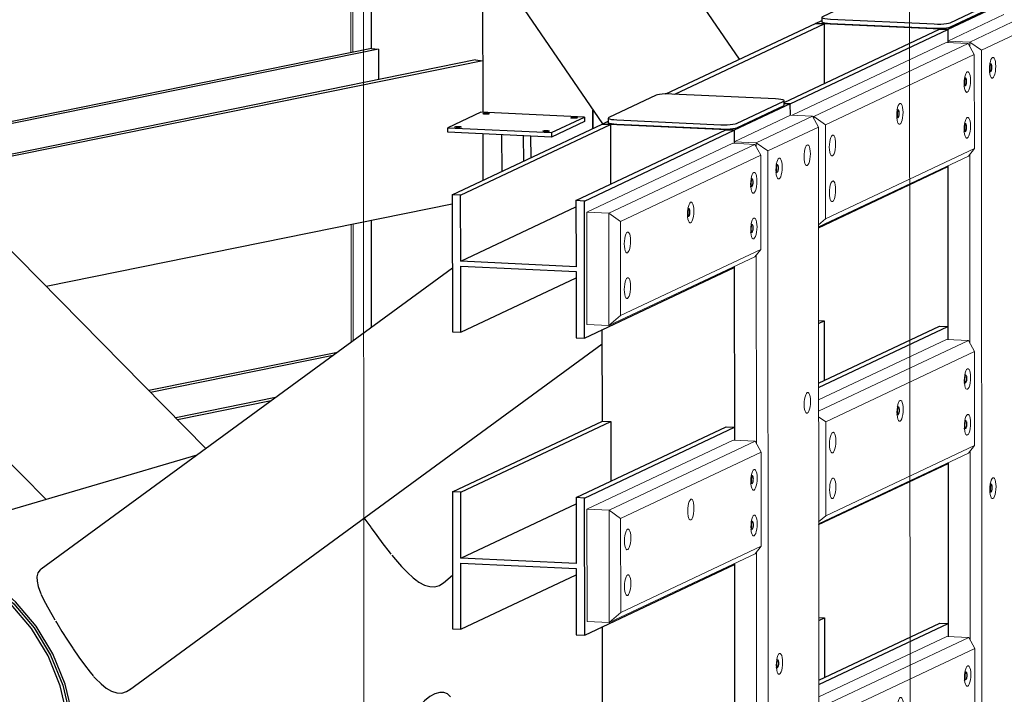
# Model space of a CAD drawing. Header units: millimetres. Extents: x -236694 to -141708, y -41476 to 103952.
# Tile 71 of 103: x -173086 to -170955, y 24842 to 26302. Entities that reach past the tile are written whole.
import ezdxf

# ---------------------------------------------------------------- set-up
doc = ezdxf.new("R2010")
doc.units = ezdxf.units.MM
for name, color, linetype, lineweight in [('N-CO-BC-BETONVORM-G', 50, 'Continuous', 25), ('N-CO-KC-KUNSTSTOFVORM-G', 7, 'Continuous', 13), ('N-CO-SC-STAALVORM-G', 10, 'Continuous', 25), ('X-XX-AL-VERWIJZING_DOORSNEDE-G-5', 8, 'Continuous', 18)]:
    doc.layers.add(name, color=color, linetype=linetype, lineweight=lineweight)

# ---------------------------------------------------------------- blocks, each defined once
blk = doc.blocks.new('NLI_Balk_Buis - ø813_20-3690250-3D dubbel geleidewerk Copy 1')
at = {"layer": 'N-CO-SC-STAALVORM-G'}
for p, q in [((193641.4, 25359.6), (192902.5, 25142.6)), ((194315.9, 24710.3), (194403.4, 24736)), ((193854.6, 24574.9), (193969.3, 24608.6)), ((193131.6, 24362.5), (193308, 24414.4))]:
    blk.add_line(p, q, dxfattribs=at)
for points in [[(193378.7, 24725, 0), (193373.2, 24795.2, 0), (193356.8, 24864.1, 0), (193330.1, 24929.6, 0), (193293.9, 24989.8, 0), (193249.3, 25042.7, 0), (193197.6, 25086.8, 0), (193140.4, 25120.8, 0), (193079.5, 25143.6, 0), (193016.7, 25154.5, 0), (192953.9, 25153.2, 0), (192893, 25139.7, 0), (192835.9, 25114.4, 0), (192784.3, 25078.2, 0), (192739.8, 25032.1, 0), (192703.6, 24977.4, 0), (192677, 24916, 0), (192660.8, 24849.6, 0), (192655.3, 24780.2, 0)], [(192655.3, 24780.2, 0), (192660.9, 24710, 0), (192661, 24709, 0)], [(192703.3, 24576.7, 0), (192703.9, 24575.5, 0), (192740.1, 24515.4, 0), (192784.8, 24462.5, 0), (192836.4, 24418.3, 0), (192893.6, 24384.4, 0), (192954.5, 24361.6, 0), (193017.3, 24350.7, 0), (193080.1, 24352, 0), (193141, 24365.5, 0), (193198.1, 24390.7, 0), (193249.7, 24427, 0), (193294.3, 24473.1, 0), (193330.4, 24527.7, 0), (193357, 24589.2, 0), (193373.3, 24655.6, 0), (193378.7, 24725, 0)]]:
    blk.add_polyline3d(points, dxfattribs=at)
blk = doc.blocks.new('SF_Stalen afdekplaat14 - SF_Stalen afdekplaat-3672535-3D dubbel geleidewerk Copy 1')
at = {"layer": 'N-CO-SC-STAALVORM-G'}
for p, q in [((192904.3, 25136.4), (192898.8, 25134.8)), ((193124.2, 24367.2), (193129.7, 24368.8))]:
    blk.add_line(p, q, dxfattribs=at)
for points in [[(193367.5, 24723.8, 0), (193362, 24792.9, 0), (193345.9, 24860.7, 0), (193319.6, 24925.2, 0), (193284, 24984.4, 0), (193240.1, 25036.4, 0), (193189.2, 25079.9, 0), (193133, 25113.3, 0), (193073.1, 25135.7, 0), (193011.3, 25146.4, 0), (192949.5, 25145.1, 0), (192889.5, 25131.9, 0), (192833.3, 25107, 0), (192782.5, 25071.4, 0), (192738.7, 25026, 0), (192703.2, 24972.2, 0), (192677, 24911.8, 0), (192661, 24846.4, 0), (192655.6, 24778.1, 0)], [(192895, 25133.5, 0), (192954.9, 25146.7, 0), (193016.7, 25148, 0), (193078.5, 25137.3, 0), (193138.5, 25114.9, 0), (193194.7, 25081.5, 0), (193245.6, 25038.1, 0), (193289.5, 24986, 0), (193325.1, 24926.8, 0), (193351.4, 24862.3, 0), (193367.5, 24794.5, 0), (193372.9, 24725.4, 0)], [(192655.6, 24778.1, 0), (192661.1, 24709.1, 0), (192677.2, 24641.2, 0), (192703.5, 24576.8, 0), (192739.1, 24517.6, 0), (192783, 24465.5, 0), (192833.8, 24422.1, 0), (192890.1, 24388.7, 0), (192950, 24366.2, 0), (193011.8, 24355.5, 0), (193073.6, 24356.8, 0), (193133.6, 24370.1, 0), (193189.8, 24394.9, 0), (193240.5, 24430.6, 0), (193284.4, 24476, 0), (193319.9, 24529.7, 0), (193346.1, 24590.2, 0), (193362.1, 24655.5, 0), (193367.5, 24723.8, 0)], [(193372.9, 24725.4, 0), (193367.6, 24657.2, 0), (193351.6, 24591.8, 0), (193325.4, 24531.3, 0), (193289.9, 24477.6, 0), (193246, 24432.2, 0), (193195.2, 24396.5, 0), (193139, 24371.7, 0), (193103.5, 24362.3, 0)]]:
    blk.add_polyline3d(points, dxfattribs=at)
blk = doc.blocks.new('GM_afdekklepje - GM_afdekklepje-3673590-3D dubbel geleidewerk Copy 1')
at = {"layer": 'N-CO-SC-STAALVORM-G'}
for p, q in [((196483.9, 27010.6), (196381.8, 26962.4)), ((196742.7, 27002.6), (196517.8, 27013.2)), ((196658.1, 26949.4), (196760.2, 26997.5)), ((196760.2, 26987.7), (196658.1, 26939.5)), ((196761.4, 26988.7), (196760.2, 26987.7)), ((196761.5, 26988.9), (196761.4, 26998.8)), ((196380.5, 26961.2), (196380.5, 26951.3)), ((196399.3, 26957.3), (196624.1, 26946.7)), ((196624.1, 26936.8), (196399.3, 26947.4))]:
    blk.add_line(p, q, dxfattribs=at)
for points in [[(196517.8, 27013.2, 0), (196510.9, 27013.4, 0), (196503.9, 27013.3, 0), (196497.2, 27013, 0), (196491.4, 27012.3, 0), (196486.9, 27011.5, 0), (196483.9, 27010.6, 0)], [(196760.2, 26997.5, 0), (196761.4, 26998.6, 0), (196760.8, 26999.6, 0), (196758.4, 27000.6, 0), (196754.4, 27001.5, 0), (196749, 27002.2, 0), (196742.7, 27002.6, 0)], [(196381.8, 26962.4, 0), (196380.5, 26961.4, 0), (196381.1, 26960.3, 0), (196383.5, 26959.3, 0), (196387.5, 26958.4, 0), (196392.9, 26957.8, 0), (196399.3, 26957.3, 0)], [(196399.3, 26947.4, 0), (196392.9, 26947.9, 0), (196387.5, 26948.6, 0), (196383.5, 26949.4, 0), (196381.1, 26950.4, 0), (196380.5, 26951.5, 0)], [(196624.1, 26946.7, 0), (196631.1, 26946.5, 0), (196638.1, 26946.6, 0), (196644.7, 26947, 0), (196650.5, 26947.6, 0), (196655.1, 26948.4, 0), (196658.1, 26949.4, 0)], [(196658.1, 26939.5, 0), (196655.1, 26938.5, 0), (196650.5, 26937.7, 0), (196644.7, 26937.1, 0), (196638.1, 26936.7, 0), (196631.1, 26936.6, 0), (196624.1, 26936.8, 0)]]:
    blk.add_polyline3d(points, dxfattribs=at)
blk = doc.blocks.new('GM_Hakorit_3820 - GM_Hakorit_3820-3593615-3D dubbel geleidewerk Copy 1')
at = {"layer": 'N-CO-KC-KUNSTSTOFVORM-G'}
for p, q in [((194019.3, 26510.3), (194019.5, 26239.8)), ((193975, 26501.3), (193975.2, 26230.9)), ((193979.2, 26502.2), (193979.4, 26231.7)), ((193975.5, 25858.7), (193975.7, 25604)), ((193979.6, 25859.5), (193979.8, 25607)), ((194019.8, 25867.7), (194019.9, 25636.3))]:
    blk.add_line(p, q, dxfattribs=at)
blk = doc.blocks.new('GM_Hakorit_2850 - GM_Hakorit_2850-V176-3D dubbel geleidewerk Copy 1')
at = {"layer": 'N-CO-KC-KUNSTSTOFVORM-G'}
for p, q in [((194926.2, 26095.3), (194804.6, 26037.9)), ((194852.2, 26035.7), (194973.8, 26093)), ((194973.8, 26093), (194926.2, 26095.3)), ((194973.8, 26093), (194986.8, 26069.5)), ((194986.8, 26069.5), (194877.4, 26017.9)), ((194986.8, 26069.5), (194988.9, 23291.4)), ((194804.6, 26037.9), (194852.2, 26035.7)), ((194804.6, 26034.4), (194804.6, 26037.9)), ((194852.2, 26035.7), (194852.3, 26026.8)), ((194877.4, 26017.9), (194852.2, 26035.7)), ((194877.4, 26017.9), (194879.5, 23239.8)), ((194852.4, 25792.8), (194852.7, 25384.1)), ((194805.1, 25391.8), (194804.8, 25768)), ((194852.9, 25150.2), (194853.2, 24741.5)), ((194805.6, 24749.1), (194805.3, 25125.4))]:
    blk.add_line(p, q, dxfattribs=at)
for points in [[(194962.5, 25986.3, 0), (194960.8, 25986.3, 0), (194959.1, 25987.7, 0), (194957.7, 25990.6, 0), (194956.6, 25994.7, 0), (194955.9, 25999.7, 0), (194955.7, 26005.4, 0), (194955.9, 26011.2, 0), (194956.6, 26016.9, 0), (194957.7, 26022, 0), (194959.1, 26026.2, 0), (194960.7, 26029.2, 0), (194962.5, 26030.8, 0)], [(194962.5, 26030.8, 0), (194964.3, 26030.9, 0), (194965.9, 26029.5, 0), (194967.3, 26026.6, 0), (194968.4, 26022.5, 0), (194969.1, 26017.5, 0), (194969.4, 26011.8, 0), (194969.1, 26005.9, 0), (194968.5, 26000.3, 0), (194967.4, 25995.1, 0), (194966, 25990.9, 0), (194964.3, 25987.9, 0), (194962.5, 25986.3, 0)], [(194901.8, 25957.7, 0), (194900, 25957.6, 0), (194898.3, 25959, 0), (194896.9, 25961.9, 0), (194895.8, 25966, 0), (194895.1, 25971, 0), (194894.9, 25976.7, 0), (194895.1, 25982.6, 0), (194895.8, 25988.2, 0), (194896.9, 25993.4, 0), (194898.3, 25997.6, 0), (194900, 26000.6, 0), (194901.7, 26002.2, 0)], [(194901.7, 26002.2, 0), (194903.5, 26002.2, 0), (194905.1, 26000.8, 0), (194906.6, 25997.9, 0), (194907.7, 25993.8, 0), (194908.3, 25988.8, 0), (194908.6, 25983.1, 0), (194908.4, 25977.3, 0), (194907.7, 25971.6, 0), (194906.6, 25966.5, 0), (194905.2, 25962.3, 0), (194903.5, 25959.3, 0), (194901.8, 25957.7, 0)], [(194962.9, 25450.5, 0), (194961.2, 25450.4, 0), (194959.5, 25451.9, 0), (194958.1, 25454.7, 0), (194957, 25458.8, 0), (194956.3, 25463.9, 0), (194956.1, 25469.5, 0), (194956.3, 25475.4, 0), (194957, 25481.1, 0), (194958.1, 25486.2, 0), (194959.5, 25490.4, 0), (194961.1, 25493.4, 0), (194962.9, 25495, 0)], [(194962.9, 25495, 0), (194964.7, 25495.1, 0), (194966.3, 25493.6, 0), (194967.7, 25490.8, 0), (194968.8, 25486.7, 0), (194969.5, 25481.6, 0), (194969.8, 25476, 0), (194969.5, 25470.1, 0), (194968.9, 25464.4, 0), (194967.8, 25459.3, 0), (194966.4, 25455.1, 0), (194964.7, 25452.1, 0), (194962.9, 25450.5, 0)], [(194902.6, 24886, 0), (194900.8, 24885.9, 0), (194899.1, 24887.3, 0), (194897.7, 24890.2, 0), (194896.6, 24894.3, 0), (194895.9, 24899.3, 0), (194895.7, 24905, 0), (194895.9, 24910.9, 0), (194896.6, 24916.6, 0), (194897.7, 24921.7, 0), (194899.1, 24925.9, 0), (194900.8, 24928.9, 0), (194902.5, 24930.5, 0)], [(194902.5, 24930.5, 0), (194904.3, 24930.5, 0), (194905.9, 24929.1, 0), (194907.4, 24926.2, 0), (194908.5, 24922.1, 0), (194909.1, 24917.1, 0), (194909.4, 24911.4, 0), (194909.1, 24905.6, 0), (194908.5, 24899.9, 0), (194907.4, 24894.8, 0), (194906, 24890.6, 0), (194904.3, 24887.6, 0), (194902.6, 24886, 0)]]:
    blk.add_polyline3d(points, dxfattribs=at)
blk = doc.blocks.new('GM_Hakorit_3820 - GM_Hakorit_3820-V178-3D dubbel geleidewerk Copy 1')
at = {"layer": 'N-CO-KC-KUNSTSTOFVORM-G'}
for p, q in [((195388.3, 26313.3), (195266.7, 26255.9)), ((195314.4, 26253.7), (195435.9, 26311)), ((195448.9, 26287.5), (195339.5, 26235.9)), ((195266.7, 26255.9), (195314.4, 26253.7)), ((195266.7, 26252.3), (195266.7, 26255.9)), ((195314.4, 26253.7), (195314.4, 26244.5)), ((195339.5, 26235.9), (195314.4, 26253.7)), ((195339.5, 26235.9), (195342.3, 22498.8)), ((195314.6, 26010.9), (195314.9, 25601.9)), ((195267.2, 25609.7), (195266.9, 25986)), ((195315, 25368.3), (195315.3, 24959.3)), ((195267.7, 24967.1), (195267.4, 25343.4))]:
    blk.add_line(p, q, dxfattribs=at)
for points in [[(195363.9, 26175.7, 0), (195362.1, 26175.6, 0), (195360.5, 26177, 0), (195359, 26179.9, 0), (195358, 26184, 0), (195357.3, 26189, 0), (195357, 26194.7, 0), (195357.3, 26200.6, 0), (195357.9, 26206.3, 0), (195359, 26211.4, 0), (195360.4, 26215.6, 0), (195362.1, 26218.6, 0), (195363.9, 26220.2, 0)], [(195363.9, 26220.2, 0), (195365.6, 26220.2, 0), (195367.3, 26218.8, 0), (195368.7, 26215.9, 0), (195369.8, 26211.8, 0), (195370.5, 26206.8, 0), (195370.7, 26201.1, 0), (195370.5, 26195.3, 0), (195369.8, 26189.6, 0), (195368.7, 26184.5, 0), (195367.3, 26180.3, 0), (195365.7, 26177.3, 0), (195363.9, 26175.7, 0)], [(195364.6, 25266.1, 0), (195362.8, 25266, 0), (195361.1, 25267.5, 0), (195359.7, 25270.4, 0), (195358.6, 25274.5, 0), (195357.9, 25279.5, 0), (195357.7, 25285.1, 0), (195357.9, 25291, 0), (195358.6, 25296.7, 0), (195359.7, 25301.8, 0), (195361.1, 25306, 0), (195362.8, 25309, 0), (195364.5, 25310.6, 0)], [(195364.5, 25310.6, 0), (195366.3, 25310.7, 0), (195368, 25309.2, 0), (195369.4, 25306.4, 0), (195370.5, 25302.3, 0), (195371.1, 25297.2, 0), (195371.4, 25291.6, 0), (195371.2, 25285.7, 0), (195370.5, 25280, 0), (195369.4, 25274.9, 0), (195368, 25270.7, 0), (195366.3, 25267.7, 0), (195364.6, 25266.1, 0)]]:
    blk.add_polyline3d(points, dxfattribs=at)
blk = doc.blocks.new('GM_Hakorit_1100 - GM_Hakorit_1100-3713549-3D dubbel geleidewerk Copy 1')
at = {"layer": 'N-CO-KC-KUNSTSTOFVORM-G'}
for p, q in [((196316.4, 26749.1), (196650, 26906.5)), ((196697.6, 26904.2), (196363.3, 26746.6)), ((196650, 26906.5), (196697.6, 26904.2)), ((196710.6, 26880.7), (196697.6, 26904.2)), ((196710.6, 26880.7), (196388.5, 26728.7)), ((196710.8, 26677), (196710.6, 26880.7)), ((196363.3, 26746.6), (196360.4, 26746.7)), ((196363.3, 26741.3), (196363.3, 26746.6)), ((196363.3, 26746.6), (196388.5, 26728.7)), ((196388.5, 26728.7), (196388.6, 26525.1)), ((196697.8, 26661), (196373.3, 26508)), ((196710.8, 26677), (196388.6, 26525.1)), ((196697.8, 26661), (196710.8, 26677)), ((196388.6, 26525.1), (196373.3, 26511.8))]:
    blk.add_line(p, q, dxfattribs=at)
for points in [[(196688.6, 26817.9, 0), (196688.8, 26823.8, 0), (196689.5, 26829.5, 0), (196690.6, 26834.6, 0), (196692, 26838.8, 0), (196693.7, 26841.8, 0), (196695.4, 26843.4, 0), (196697.2, 26843.5, 0), (196698.9, 26842, 0), (196700.3, 26839.1, 0), (196701.4, 26835.1, 0), (196702.1, 26830, 0), (196702.3, 26824.4, 0)], [(196702.3, 26824.4, 0), (196702.1, 26818.5, 0), (196701.4, 26812.8, 0), (196700.3, 26807.7, 0), (196698.9, 26803.5, 0), (196697.2, 26800.5, 0), (196695.5, 26798.9, 0), (196693.7, 26798.8, 0), (196692.1, 26800.3, 0), (196690.6, 26803.1, 0), (196689.5, 26807.2, 0), (196688.9, 26812.3, 0), (196688.6, 26817.9, 0)], [(196542.7, 26749.1, 0), (196543, 26755, 0), (196543.7, 26760.7, 0), (196544.7, 26765.8, 0), (196546.2, 26770, 0), (196547.8, 26773, 0), (196549.6, 26774.6, 0), (196551.3, 26774.6, 0), (196553, 26773.2, 0), (196554.4, 26770.3, 0), (196555.5, 26766.2, 0), (196556.2, 26761.2, 0), (196556.4, 26755.6, 0)], [(196556.4, 26755.6, 0), (196556.2, 26749.7, 0), (196555.5, 26744, 0), (196554.4, 26738.9, 0), (196553, 26734.7, 0), (196551.4, 26731.7, 0), (196549.6, 26730.1, 0), (196547.8, 26730, 0), (196546.2, 26731.4, 0), (196544.8, 26734.3, 0), (196543.7, 26738.4, 0), (196543, 26743.5, 0), (196542.7, 26749.1, 0)], [(196688.7, 26719, 0), (196688.9, 26724.9, 0), (196689.6, 26730.6, 0), (196690.7, 26735.7, 0), (196692.1, 26739.9, 0), (196693.7, 26742.9, 0), (196695.5, 26744.5, 0), (196697.3, 26744.6, 0), (196698.9, 26743.2, 0), (196700.4, 26740.3, 0), (196701.4, 26736.2, 0), (196702.1, 26731.1, 0), (196702.4, 26725.5, 0)], [(196702.4, 26725.5, 0), (196702.1, 26719.6, 0), (196701.5, 26713.9, 0), (196700.4, 26708.8, 0), (196699, 26704.6, 0), (196697.3, 26701.6, 0), (196695.5, 26700, 0), (196693.8, 26700, 0), (196692.1, 26701.4, 0), (196690.7, 26704.3, 0), (196689.6, 26708.4, 0), (196688.9, 26713.4, 0), (196688.7, 26719, 0)], [(196396.9, 26680.3, 0), (196397.1, 26686.2, 0), (196397.8, 26691.8, 0), (196398.9, 26697, 0), (196400.3, 26701.2, 0), (196401.9, 26704.2, 0), (196403.7, 26705.8, 0), (196405.5, 26705.8, 0), (196407.1, 26704.4, 0), (196408.5, 26701.5, 0), (196409.6, 26697.4, 0), (196410.3, 26692.4, 0), (196410.6, 26686.7, 0)], [(196410.6, 26686.7, 0), (196410.3, 26680.9, 0), (196409.6, 26675.2, 0), (196408.6, 26670.1, 0), (196407.2, 26665.9, 0), (196405.5, 26662.9, 0), (196403.7, 26661.3, 0), (196402, 26661.2, 0), (196400.3, 26662.6, 0), (196398.9, 26665.5, 0), (196397.8, 26669.6, 0), (196397.1, 26674.6, 0), (196396.9, 26680.3, 0)], [(196397, 26581.4, 0), (196397.2, 26587.3, 0), (196397.9, 26593, 0), (196398.9, 26598.1, 0), (196400.4, 26602.3, 0), (196402, 26605.3, 0), (196403.8, 26606.9, 0), (196405.5, 26607, 0), (196407.2, 26605.5, 0), (196408.6, 26602.7, 0), (196409.7, 26598.6, 0), (196410.4, 26593.5, 0), (196410.6, 26587.9, 0)], [(196410.6, 26587.9, 0), (196410.4, 26582, 0), (196409.7, 26576.3, 0), (196408.6, 26571.2, 0), (196407.2, 26567, 0), (196405.6, 26564, 0), (196403.8, 26562.4, 0), (196402, 26562.3, 0), (196400.4, 26563.8, 0), (196399, 26566.6, 0), (196397.9, 26570.7, 0), (196397.2, 26575.8, 0), (196397, 26581.4, 0)]]:
    blk.add_polyline3d(points, dxfattribs=at)
blk = doc.blocks.new('GM_Hakorit_1100 - GM_Hakorit_1100-V179-3D dubbel geleidewerk Copy 1')
at = {"layer": 'N-CO-KC-KUNSTSTOFVORM-G'}
for p, q in [((196373.6, 26133.3), (196650.5, 26263.9)), ((196698.1, 26261.6), (196373.6, 26108.6)), ((196650.5, 26263.9), (196698.1, 26261.6)), ((196711.1, 26238.1), (196698.1, 26261.6)), ((196711.1, 26238.1), (196389, 26086.1)), ((196711.2, 26034.4), (196711.1, 26238.1)), ((196373.6, 26097), (196389, 26086.1)), ((196389, 26086.1), (196389.1, 25882.5)), ((196711.2, 26034.4), (196389.1, 25882.5)), ((196698.3, 26018.4), (196711.2, 26034.4)), ((196698.3, 26018.4), (196373.8, 25865.4)), ((196389.1, 25882.5), (196373.8, 25869.2))]:
    blk.add_line(p, q, dxfattribs=at)
for points in [[(196689.1, 26175.3, 0), (196689.3, 26181.2, 0), (196690, 26186.8, 0), (196691.1, 26192, 0), (196692.5, 26196.2, 0), (196694.1, 26199.2, 0), (196695.9, 26200.8, 0), (196697.7, 26200.8, 0), (196699.3, 26199.4, 0), (196700.8, 26196.5, 0), (196701.8, 26192.4, 0), (196702.5, 26187.4, 0), (196702.8, 26181.7, 0)], [(196702.8, 26181.7, 0), (196702.5, 26175.9, 0), (196701.9, 26170.2, 0), (196700.8, 26165.1, 0), (196699.4, 26160.9, 0), (196697.7, 26157.9, 0), (196696, 26156.3, 0), (196694.2, 26156.2, 0), (196692.5, 26157.6, 0), (196691.1, 26160.5, 0), (196690, 26164.6, 0), (196689.3, 26169.6, 0), (196689.1, 26175.3, 0)], [(196543.2, 26106.5, 0), (196543.5, 26112.3, 0), (196544.1, 26118, 0), (196545.2, 26123.2, 0), (196546.6, 26127.4, 0), (196548.3, 26130.4, 0), (196550, 26131.9, 0), (196551.8, 26132, 0), (196553.5, 26130.6, 0), (196554.9, 26127.7, 0), (196556, 26123.6, 0), (196556.7, 26118.6, 0), (196556.9, 26112.9, 0)], [(196556.9, 26112.9, 0), (196556.7, 26107.1, 0), (196556, 26101.4, 0), (196554.9, 26096.3, 0), (196553.5, 26092.1, 0), (196551.9, 26089.1, 0), (196550.1, 26087.5, 0), (196548.3, 26087.4, 0), (196546.7, 26088.8, 0), (196545.2, 26091.7, 0), (196544.2, 26095.8, 0), (196543.5, 26100.8, 0), (196543.2, 26106.5, 0)], [(196689.2, 26076.4, 0), (196689.4, 26082.3, 0), (196690.1, 26088, 0), (196691.2, 26093.1, 0), (196692.6, 26097.3, 0), (196694.2, 26100.3, 0), (196696, 26101.9, 0), (196697.8, 26102, 0), (196699.4, 26100.5, 0), (196700.8, 26097.7, 0), (196701.9, 26093.6, 0), (196702.6, 26088.5, 0), (196702.8, 26082.9, 0)], [(196397.4, 26037.7, 0), (196397.6, 26043.5, 0), (196398.3, 26049.2, 0), (196399.3, 26054.3, 0), (196400.8, 26058.5, 0), (196402.4, 26061.5, 0), (196404.2, 26063.1, 0), (196405.9, 26063.2, 0), (196407.6, 26061.8, 0), (196409, 26058.9, 0), (196410.1, 26054.8, 0), (196410.8, 26049.8, 0), (196411, 26044.1, 0)], [(196702.8, 26082.9, 0), (196702.6, 26077, 0), (196701.9, 26071.3, 0), (196700.9, 26066.2, 0), (196699.4, 26062, 0), (196697.8, 26059, 0), (196696, 26057.4, 0), (196694.3, 26057.3, 0), (196692.6, 26058.8, 0), (196691.2, 26061.6, 0), (196690.1, 26065.7, 0), (196689.4, 26070.8, 0), (196689.2, 26076.4, 0)], [(196411, 26044.1, 0), (196410.8, 26038.3, 0), (196410.1, 26032.6, 0), (196409, 26027.4, 0), (196407.6, 26023.2, 0), (196406, 26020.2, 0), (196404.2, 26018.6, 0), (196402.4, 26018.6, 0), (196400.8, 26020, 0), (196399.4, 26022.9, 0), (196398.3, 26027, 0), (196397.6, 26032, 0), (196397.4, 26037.7, 0)], [(196397.4, 25938.8, 0), (196397.7, 25944.7, 0), (196398.3, 25950.4, 0), (196399.4, 25955.5, 0), (196400.8, 25959.7, 0), (196402.5, 25962.7, 0), (196404.3, 25964.3, 0), (196406, 25964.3, 0), (196407.7, 25962.9, 0), (196409.1, 25960, 0), (196410.2, 25955.9, 0), (196410.9, 25950.9, 0), (196411.1, 25945.3, 0)], [(196411.1, 25945.3, 0), (196410.9, 25939.4, 0), (196410.2, 25933.7, 0), (196409.1, 25928.6, 0), (196407.7, 25924.4, 0), (196406.1, 25921.4, 0), (196404.3, 25919.8, 0), (196402.5, 25919.7, 0), (196400.9, 25921.2, 0), (196399.4, 25924, 0), (196398.4, 25928.1, 0), (196397.7, 25933.2, 0), (196397.4, 25938.8, 0)]]:
    blk.add_polyline3d(points, dxfattribs=at)
blk = doc.blocks.new('GM_Hakorit_1120 - GM_Hakorit_1120-3596844-3D dubbel geleidewerk Copy 1')
at = {"layer": 'N-CO-KC-KUNSTSTOFVORM-G'}
for p, q in [((194485.5, 25885.4), (194801.6, 26034.5)), ((194849.2, 26032.3), (194533.2, 25883.2)), ((194801.6, 26034.5), (194849.2, 26032.3)), ((194862.2, 26008.7), (194849.2, 26032.3)), ((194862.2, 26008.7), (194558.3, 25865.4)), ((194862.4, 25805.1), (194862.2, 26008.7)), ((194485.5, 25885.4), (194485.7, 25642.2)), ((194533.2, 25883.2), (194485.5, 25885.4)), ((194533.3, 25640), (194533.2, 25883.2)), ((194533.2, 25883.2), (194558.3, 25865.4)), ((194558.3, 25865.4), (194558.5, 25661.7)), ((194849.4, 25789.1), (194533.3, 25640)), ((194862.4, 25805.1), (194558.5, 25661.7)), ((194849.4, 25789.1), (194862.4, 25805.1)), ((194558.5, 25661.7), (194533.3, 25640)), ((194485.7, 25642.2), (194533.3, 25640))]:
    blk.add_line(p, q, dxfattribs=at)
for points in [[(194840.2, 25945.9, 0), (194840.4, 25951.8, 0), (194841.1, 25957.5, 0), (194842.2, 25962.6, 0), (194843.6, 25966.8, 0), (194845.3, 25969.8, 0), (194847, 25971.4, 0), (194848.8, 25971.5, 0), (194850.4, 25970, 0), (194851.9, 25967.2, 0), (194853, 25963.1, 0), (194853.6, 25958, 0), (194853.9, 25952.4, 0)], [(194853.9, 25952.4, 0), (194853.7, 25946.5, 0), (194853, 25940.8, 0), (194851.9, 25935.7, 0), (194850.5, 25931.5, 0), (194848.8, 25928.5, 0), (194847.1, 25926.9, 0), (194845.3, 25926.8, 0), (194843.6, 25928.3, 0), (194842.2, 25931.2, 0), (194841.1, 25935.3, 0), (194840.4, 25940.3, 0), (194840.2, 25945.9, 0)], [(194703.5, 25881.4, 0), (194703.7, 25887.3, 0), (194704.4, 25893, 0), (194705.4, 25898.1, 0), (194706.9, 25902.3, 0), (194708.5, 25905.3, 0), (194710.3, 25906.9, 0), (194712, 25907, 0), (194713.7, 25905.5, 0), (194715.1, 25902.7, 0), (194716.2, 25898.6, 0), (194716.9, 25893.5, 0), (194717.1, 25887.9, 0)], [(194717.1, 25887.9, 0), (194716.9, 25882, 0), (194716.2, 25876.3, 0), (194715.1, 25871.2, 0), (194713.7, 25867, 0), (194712.1, 25864, 0), (194710.3, 25862.4, 0), (194708.5, 25862.3, 0), (194706.9, 25863.8, 0), (194705.5, 25866.6, 0), (194704.4, 25870.7, 0), (194703.7, 25875.8, 0), (194703.5, 25881.4, 0)], [(194840.3, 25847.1, 0), (194840.5, 25852.9, 0), (194841.2, 25858.6, 0), (194842.3, 25863.8, 0), (194843.7, 25868, 0), (194845.3, 25871, 0), (194847.1, 25872.5, 0), (194848.9, 25872.6, 0), (194850.5, 25871.2, 0), (194851.9, 25868.3, 0), (194853, 25864.2, 0), (194853.7, 25859.2, 0), (194854, 25853.5, 0)], [(194854, 25853.5, 0), (194853.7, 25847.7, 0), (194853, 25842, 0), (194852, 25836.9, 0), (194850.6, 25832.7, 0), (194848.9, 25829.7, 0), (194847.1, 25828.1, 0), (194845.4, 25828, 0), (194843.7, 25829.4, 0), (194842.3, 25832.3, 0), (194841.2, 25836.4, 0), (194840.5, 25841.4, 0), (194840.3, 25847.1, 0)], [(194566.7, 25816.9, 0), (194566.9, 25822.8, 0), (194567.6, 25828.5, 0), (194568.7, 25833.6, 0), (194570.1, 25837.8, 0), (194571.8, 25840.8, 0), (194573.5, 25842.4, 0), (194575.3, 25842.5, 0), (194576.9, 25841, 0), (194578.4, 25838.2, 0), (194579.5, 25834.1, 0), (194580.1, 25829, 0), (194580.4, 25823.4, 0)], [(194580.4, 25823.4, 0), (194580.1, 25817.5, 0), (194579.5, 25811.8, 0), (194578.4, 25806.7, 0), (194577, 25802.5, 0), (194575.3, 25799.5, 0), (194573.6, 25797.9, 0), (194571.8, 25797.8, 0), (194570.1, 25799.3, 0), (194568.7, 25802.1, 0), (194567.6, 25806.2, 0), (194566.9, 25811.3, 0), (194566.7, 25816.9, 0)], [(194566.8, 25718.1, 0), (194567, 25723.9, 0), (194567.7, 25729.6, 0), (194568.8, 25734.7, 0), (194570.2, 25738.9, 0), (194571.8, 25741.9, 0), (194573.6, 25743.5, 0), (194575.4, 25743.6, 0), (194577, 25742.2, 0), (194578.4, 25739.3, 0), (194579.5, 25735.2, 0), (194580.2, 25730.2, 0), (194580.5, 25724.5, 0)], [(194580.5, 25724.5, 0), (194580.2, 25718.6, 0), (194579.5, 25713, 0), (194578.5, 25707.8, 0), (194577, 25703.6, 0), (194575.4, 25700.6, 0), (194573.6, 25699, 0), (194571.9, 25699, 0), (194570.2, 25700.4, 0), (194568.8, 25703.3, 0), (194567.7, 25707.4, 0), (194567, 25712.4, 0), (194566.8, 25718.1, 0)]]:
    blk.add_polyline3d(points, dxfattribs=at)
blk = doc.blocks.new('GM_Bouten_Moeren_Zeskant - M16-3610774-3D dubbel geleidewerk Copy 1')
at = {"layer": 'N-CO-SC-STAALVORM-G'}
for p, q in [((194706.9, 25892.8), (194704.4, 25892.9)), ((194705.4, 25893.6), (194704.7, 25894.6)), ((194705.4, 25892.8), (194705.4, 25893.6)), ((194703.6, 25877), (194706.1, 25876.8)), ((194703.7, 25876), (194704.1, 25877))]:
    blk.add_line(p, q, dxfattribs=at)
for points in [[(194708.9, 25886, 0), (194708.8, 25888, 0), (194708.6, 25889.8, 0), (194708.2, 25891.2, 0), (194707.7, 25892.3, 0), (194707.1, 25892.8, 0), (194706.5, 25892.7, 0), (194705.8, 25892.2, 0), (194705.3, 25891.1, 0), (194704.8, 25889.6, 0), (194704.4, 25887.8, 0), (194704.1, 25885.8, 0), (194704.1, 25883.7, 0)], [(194704.1, 25883.7, 0), (194704.1, 25881.7, 0), (194704.4, 25879.9, 0), (194704.8, 25878.4, 0), (194705.3, 25877.4, 0), (194705.9, 25876.9, 0), (194706.5, 25876.9, 0), (194707.1, 25877.5, 0), (194707.7, 25878.6, 0), (194708.2, 25880.1, 0), (194708.6, 25881.9, 0), (194708.8, 25883.9, 0), (194708.9, 25886, 0)]]:
    blk.add_polyline3d(points, dxfattribs=at)
blk = doc.blocks.new('GM_Bouten_Moeren_Zeskant - M16-V184-3D dubbel geleidewerk Copy 1')
at = {"layer": 'N-CO-SC-STAALVORM-G'}
for p, q in [((194844.2, 25215.9), (194841.7, 25216)), ((194842.7, 25216.7), (194842, 25217.6)), ((194842.7, 25215.8), (194842.7, 25216.7)), ((194840.9, 25200), (194843.4, 25199.9)), ((194841, 25199), (194841.4, 25199.9))]:
    blk.add_line(p, q, dxfattribs=at)
for points in [[(194846.2, 25209, 0), (194846.1, 25211, 0), (194845.9, 25212.8, 0), (194845.5, 25214.3, 0), (194845, 25215.3, 0), (194844.4, 25215.8, 0), (194843.8, 25215.8, 0), (194843.2, 25215.2, 0), (194842.6, 25214.1, 0), (194842.1, 25212.6, 0), (194841.7, 25210.8, 0), (194841.4, 25208.8, 0), (194841.4, 25206.7, 0)], [(194841.4, 25206.7, 0), (194841.4, 25204.7, 0), (194841.7, 25202.9, 0), (194842.1, 25201.5, 0), (194842.6, 25200.4, 0), (194843.2, 25199.9, 0), (194843.8, 25200, 0), (194844.4, 25200.5, 0), (194845, 25201.6, 0), (194845.5, 25203.1, 0), (194845.9, 25204.9, 0), (194846.1, 25206.9, 0), (194846.2, 25209, 0)]]:
    blk.add_polyline3d(points, dxfattribs=at)
blk = doc.blocks.new('GM_Bouten_Moeren_Zeskant - M16-V186-3D dubbel geleidewerk Copy 1')
at = {"layer": 'N-CO-SC-STAALVORM-G'}
for p, q in [((194898.3, 25988.1), (194895.8, 25988.2)), ((194896.8, 25988.9), (194896.1, 25989.8)), ((194896.8, 25988.1), (194896.8, 25988.9)), ((194895.1, 25972.2), (194897.6, 25972.1)), ((194895.1, 25971.2), (194895.6, 25972.2))]:
    blk.add_line(p, q, dxfattribs=at)
for points in [[(194900.4, 25981.2, 0), (194900.3, 25983.3, 0), (194900, 25985, 0), (194899.6, 25986.5, 0), (194899.1, 25987.5, 0), (194898.6, 25988, 0), (194897.9, 25988, 0), (194897.3, 25987.4, 0), (194896.7, 25986.4, 0), (194896.2, 25984.9, 0), (194895.8, 25983.1, 0), (194895.6, 25981, 0), (194895.5, 25979, 0)], [(194895.5, 25979, 0), (194895.6, 25976.9, 0), (194895.8, 25975.2, 0), (194896.2, 25973.7, 0), (194896.7, 25972.7, 0), (194897.3, 25972.2, 0), (194897.9, 25972.2, 0), (194898.6, 25972.8, 0), (194899.2, 25973.8, 0), (194899.7, 25975.3, 0), (194900, 25977.1, 0), (194900.3, 25979.2, 0), (194900.4, 25981.2, 0)]]:
    blk.add_polyline3d(points, dxfattribs=at)
blk = doc.blocks.new('GM_Bouten_Moeren_Zeskant - M16-V193-3D dubbel geleidewerk Copy 1')
at = {"layer": 'N-CO-SC-STAALVORM-G'}
for p, q in [((195357.2, 26190.2), (195359.7, 26190.1)), ((195357.2, 26189.2), (195357.7, 26190.2)), ((195358.9, 26206.9), (195358.4, 26207.6)), ((195360.4, 26206.1), (195358.4, 26206.2)), ((195358.9, 26206.1), (195358.9, 26206.9))]:
    blk.add_line(p, q, dxfattribs=at)
for points in [[(195362.5, 26199.2, 0), (195362.4, 26201.3, 0), (195362.2, 26203.1, 0), (195361.8, 26204.5, 0), (195361.3, 26205.5, 0), (195360.7, 26206, 0), (195360.1, 26206, 0), (195359.4, 26205.4, 0), (195358.8, 26204.4, 0), (195358.3, 26202.9, 0), (195358, 26201.1, 0), (195357.7, 26199, 0), (195357.6, 26197, 0)], [(195357.6, 26197, 0), (195357.7, 26194.9, 0), (195358, 26193.2, 0), (195358.3, 26191.7, 0), (195358.9, 26190.7, 0), (195359.4, 26190.2, 0), (195360.1, 26190.2, 0), (195360.7, 26190.8, 0), (195361.3, 26191.8, 0), (195361.8, 26193.3, 0), (195362.2, 26195.1, 0), (195362.4, 26197.2, 0), (195362.5, 26199.2, 0)]]:
    blk.add_polyline3d(points, dxfattribs=at)
blk = doc.blocks.new('GM_Bouten_Moeren_Zeskant - M16-V194-3D dubbel geleidewerk Copy 1')
at = {"layer": 'N-CO-SC-STAALVORM-G'}
for p, q in [((195361.1, 25296.5), (195358.6, 25296.7)), ((195359.6, 25297.3), (195359, 25298.3)), ((195359.6, 25296.5), (195359.6, 25297.3)), ((195357.9, 25279.7), (195358.4, 25280.7)), ((195358.4, 25280.6), (195360.4, 25280.6))]:
    blk.add_line(p, q, dxfattribs=at)
for points in [[(195363.2, 25289.7, 0), (195363.1, 25291.7, 0), (195362.8, 25293.5, 0), (195362.5, 25294.9, 0), (195361.9, 25296, 0), (195361.4, 25296.5, 0), (195360.7, 25296.5, 0), (195360.1, 25295.9, 0), (195359.5, 25294.8, 0), (195359, 25293.3, 0), (195358.6, 25291.5, 0), (195358.4, 25289.5, 0), (195358.3, 25287.4, 0)], [(195358.3, 25287.4, 0), (195358.4, 25285.4, 0), (195358.6, 25283.6, 0), (195359, 25282.1, 0), (195359.5, 25281.1, 0), (195360.1, 25280.6, 0), (195360.7, 25280.6, 0), (195361.4, 25281.2, 0), (195362, 25282.3, 0), (195362.5, 25283.8, 0), (195362.8, 25285.6, 0), (195363.1, 25287.6, 0), (195363.2, 25289.7, 0)]]:
    blk.add_polyline3d(points, dxfattribs=at)
blk = doc.blocks.new('GM_Bevestigingsplaat radardetector2 - GM_Bevestigingsplaat radardetector2-3839163-3D dubbel geleidewerk Copy 1')
at = {"layer": 'N-CO-SC-STAALVORM-G'}
for p, q in [((196762.7, 27284.2), (196691.2, 27250.6)), ((196986.6, 27273.7), (196762.7, 27284.2)), ((196915.1, 27240), (196986.6, 27273.7)), ((196986.6, 27263.8), (196915.1, 27230.1)), ((196986.6, 27273.7), (196986.6, 27263.8)), ((196691.2, 27250.6), (196915.1, 27240)), ((196691.3, 27240.7), (196691.2, 27250.6)), ((196915.1, 27230.1), (196691.3, 27240.7)), ((196807.5, 27235.2), (196807.6, 27155.8)), ((196915.1, 27240), (196915.1, 27230.1)), ((196855.2, 27178.3), (196855.1, 27232.9)), ((196870.3, 27232.2), (196870.4, 27185.5))]:
    blk.add_line(p, q, dxfattribs=at)
for points in [[(196771.9, 27279.9, 0), (196770.2, 27280.1, 0), (196768.8, 27280.2, 0), (196767.8, 27280.5, 0), (196767.2, 27280.7, 0), (196767, 27281, 0), (196767.3, 27281.3, 0), (196768.1, 27281.5, 0), (196769.3, 27281.7, 0), (196770.8, 27281.9, 0), (196772.5, 27282, 0), (196774.3, 27282, 0), (196776.1, 27281.9, 0)], [(196781, 27280.9, 0), (196780.7, 27280.6, 0), (196779.9, 27280.4, 0), (196778.7, 27280.2, 0), (196777.2, 27280, 0), (196775.5, 27279.9, 0), (196773.7, 27279.9, 0), (196771.9, 27279.9, 0)], [(196776.1, 27281.9, 0), (196777.8, 27281.8, 0), (196779.2, 27281.7, 0), (196780.2, 27281.4, 0), (196780.9, 27281.2, 0)], [(196962.4, 27270.9, 0), (196960.8, 27271.1, 0), (196959.4, 27271.2, 0), (196958.3, 27271.5, 0), (196957.7, 27271.7, 0), (196957.6, 27272, 0), (196957.9, 27272.3, 0), (196958.7, 27272.5, 0), (196959.8, 27272.7, 0), (196961.3, 27272.9, 0), (196963.1, 27273, 0), (196964.9, 27273, 0), (196966.7, 27273, 0)], [(196971.6, 27271.9, 0), (196971.2, 27271.6, 0), (196970.5, 27271.4, 0), (196969.3, 27271.2, 0), (196967.8, 27271, 0), (196966.1, 27270.9, 0), (196964.2, 27270.9, 0), (196962.4, 27270.9, 0)], [(196966.7, 27273, 0), (196968.3, 27272.8, 0), (196969.7, 27272.7, 0), (196970.8, 27272.4, 0), (196971.4, 27272.2, 0)], [(196711.1, 27251.3, 0), (196709.5, 27251.4, 0), (196708.1, 27251.6, 0), (196707, 27251.8, 0), (196706.4, 27252, 0), (196706.2, 27252.3, 0), (196706.6, 27252.6, 0), (196707.3, 27252.8, 0), (196708.5, 27253, 0), (196710, 27253.2, 0), (196711.7, 27253.3, 0), (196713.6, 27253.3, 0), (196715.4, 27253.3, 0)], [(196720.2, 27252.2, 0), (196719.9, 27252, 0), (196719.1, 27251.7, 0), (196718, 27251.5, 0), (196716.5, 27251.3, 0), (196714.7, 27251.2, 0), (196712.9, 27251.2, 0), (196711.1, 27251.3, 0)], [(196715.4, 27253.3, 0), (196717, 27253.2, 0), (196718.4, 27253, 0), (196719.5, 27252.8, 0), (196720.1, 27252.5, 0)], [(196901.7, 27242.3, 0), (196900, 27242.4, 0), (196898.6, 27242.6, 0), (196897.6, 27242.8, 0), (196896.9, 27243.1, 0), (196896.8, 27243.3, 0), (196897.1, 27243.6, 0), (196897.9, 27243.8, 0), (196899.1, 27244.1, 0), (196900.6, 27244.2, 0), (196902.3, 27244.3, 0), (196904.1, 27244.3, 0), (196905.9, 27244.3, 0)], [(196910.8, 27243.2, 0), (196910.5, 27243, 0), (196909.7, 27242.7, 0), (196908.5, 27242.5, 0), (196907, 27242.3, 0), (196905.3, 27242.3, 0), (196903.5, 27242.2, 0), (196901.7, 27242.3, 0)], [(196905.9, 27244.3, 0), (196907.6, 27244.2, 0), (196909, 27244, 0), (196910, 27243.8, 0), (196910.6, 27243.5, 0)]]:
    blk.add_polyline3d(points, dxfattribs=at)

msp = doc.modelspace()

# ---------------------------------------------------------------- linework, layer by layer
at = {"layer": 'N-CO-SC-STAALVORM-G'}
for p, q in [((-172084.2, 26855.8), (-172083.6, 26101.8)), ((-171528, 26216.3), (-171905.6, 26769.2)), ((-172324.5, 26239.8), (-172324.7, 26510.3)), ((-172682.6, 25374.2), (-173722.9, 26428.8)), ((-171993.9, 26324.2), (-171824.7, 26076.4)), ((-170955.7, 26338), (-171077.3, 26280.7)), ((-171363.1, 26294.1), (-171349.9, 26300.4)), ((-171687, 26141.3), (-171363.1, 26294.1)), ((-171668, 26140.9), (-171345, 26293.3)), ((-171431.1, 26123.1), (-171095.4, 26281.5)), ((-171417.9, 26120), (-171077.3, 26280.7)), ((-171077.3, 26280.7), (-171363.1, 26294.1)), ((-171363.1, 26294.1), (-171345, 26293.3)), ((-171345, 26293.3), (-171344.9, 26163.8)), ((-171095.4, 26281.5), (-171077.3, 26280.7)), ((-171077.3, 26280.7), (-171077.3, 26252.3)), ((-171077.3, 26280.7), (-171077.3, 26252.3)), ((-172324.5, 26239.8), (-173334.5, 26034.9)), ((-172309.3, 26238.1), (-173330.6, 26030.9)), ((-172324.5, 26239.8), (-172309.3, 26238.1)), ((-172309.3, 26238.1), (-172309.2, 26172.2)), ((-172099, 26214.8), (-173276.3, 25975.9)), ((-172083.7, 26213.1), (-173272.4, 25971.9)), ((-172099, 26214.8), (-172083.7, 26213.1)), ((-172083.7, 26213.1), (-172083.6, 26101.8)), ((-171845, 26106.5), (-171845, 26066.8)), ((-171845, 26066.8), (-171845, 26106.5)), ((-171417.9, 26120), (-171539.4, 26062.7)), ((-171431.1, 26120.6), (-171417.9, 26120)), ((-171417.9, 26120), (-171431.1, 26120.6)), ((-171417.8, 26095.3), (-171417.9, 26120)), ((-171417.8, 26095.3), (-171417.9, 26120)), ((-172149.6, 25923.1), (-171825.2, 26076.1)), ((-172131.5, 25922.3), (-171807.1, 26075.3)), ((-171881.8, 25910.5), (-171557.5, 26063.5)), ((-171863.7, 25909.7), (-171539.4, 26062.7)), ((-171825.2, 26076.1), (-171812, 26082.4)), ((-171539.4, 26062.7), (-171825.2, 26076.1)), ((-171825.2, 26076.1), (-171807.1, 26075.3)), ((-171807.1, 26075.3), (-171807, 25945.8)), ((-171557.5, 26063.5), (-171539.4, 26062.7)), ((-171539.4, 26062.7), (-171539.4, 26034.4)), ((-171539.4, 26062.7), (-171539.4, 26034.4)), ((-173804.7, 26050.5), (-173028.6, 25263.7)), ((-172083.6, 26054.9), (-172083.5, 25954.3)), ((-172083.6, 26054.9), (-172083.5, 25954.3)), ((-171357.1, 25852), (-171077.1, 25984.1)), ((-171077.1, 25986), (-171076.8, 25609.7)), ((-171077.1, 25986), (-171077.1, 25984.1)), ((-172131.5, 25922.3), (-172149.6, 25923.1)), ((-172149.6, 25923.1), (-172149.3, 25626.5)), ((-172131.3, 25779.4), (-172131.5, 25922.3)), ((-172149.5, 25903.1), (-173028.6, 25724.8)), ((-172131.3, 25779.4), (-171881.8, 25897.1)), ((-171863.7, 25909.7), (-171881.8, 25910.5)), ((-171881.8, 25910.5), (-171881.7, 25767.6)), ((-171863.5, 25613.1), (-171863.7, 25909.7)), ((-172324.1, 25636.3), (-172324.2, 25867.7)), ((-172149.4, 25764.3), (-173039.6, 25113.4)), ((-171881.7, 25767.6), (-172131.3, 25779.4)), ((-172131.2, 25625.7), (-172131.3, 25768.6)), ((-172131.3, 25768.6), (-171881.7, 25756.8)), ((-171863.5, 25613.1), (-171539.2, 25766.1)), ((-171539.2, 25768), (-171538.9, 25391.8)), ((-171539.2, 25768), (-171539.2, 25766.1)), ((-172131.2, 25625.7), (-171881.7, 25743.4)), ((-171881.7, 25756.8), (-171881.6, 25613.9)), ((-171356.9, 25651.3), (-171344.5, 25650.7)), ((-171356.9, 25644.8), (-171344.5, 25650.7)), ((-171356.8, 25515.3), (-171094.9, 25638.9)), ((-171356.8, 25506), (-171076.8, 25638)), ((-171344.5, 25650.7), (-171344.4, 25521.2)), ((-171094.9, 25638.9), (-171076.8, 25638)), ((-171076.8, 25638), (-171076.8, 25609.7)), ((-172149.3, 25626.5), (-172131.2, 25625.7)), ((-171824.7, 25433.5), (-171824.9, 25631.3)), ((-172848.4, 24852), (-171824.9, 25600.4)), ((-171881.6, 25613.9), (-171863.5, 25613.1)), ((-172398.1, 25582.2), (-172806.4, 25499.4)), ((-172407.2, 25575.6), (-172802.4, 25495.4)), ((-172532.1, 25484.2), (-172748.2, 25440.4)), ((-172541.2, 25477.6), (-172744.3, 25436.4)), ((-172149.1, 25280.5), (-171824.7, 25433.5)), ((-172131, 25279.7), (-171806.6, 25432.7)), ((-171824.7, 25433.5), (-171806.6, 25432.7)), ((-171806.6, 25432.7), (-171806.6, 25303.2)), ((-171881.4, 25267.9), (-171557, 25420.9)), ((-171863.3, 25267), (-171538.9, 25420)), ((-171557, 25420.9), (-171538.9, 25420)), ((-171538.9, 25420), (-171538.9, 25391.8)), ((-171356.6, 25209.4), (-171076.6, 25341.4)), ((-171076.6, 25343.4), (-171076.3, 24967.1)), ((-171076.6, 25343.4), (-171076.6, 25341.4)), ((-172131, 25279.7), (-172149.1, 25280.5)), ((-172149.1, 25280.5), (-172148.9, 24983.9)), ((-172130.9, 25136.8), (-172131, 25279.7)), ((-172130.9, 25136.8), (-171881.4, 25254.5)), ((-171863.3, 25267), (-171881.4, 25267.9)), ((-171881.4, 25267.9), (-171881.3, 25125)), ((-171863, 24970.4), (-171863.3, 25267)), ((-172326.1, 25203.6), (-172325.3, 25202.6)), ((-171881.3, 25125), (-172130.9, 25136.8)), ((-172130.8, 24983.1), (-172130.9, 25125.9)), ((-172130.9, 25125.9), (-171881.3, 25114.2)), ((-171538.7, 25125.4), (-171538.4, 24749.1)), ((-171538.7, 25125.4), (-171538.7, 25123.4)), ((-171881.3, 25114.2), (-171881.1, 24971.3)), ((-171863, 24970.4), (-171538.7, 25123.4)), ((-172168.3, 25083.7), (-172148.9, 25100.4)), ((-172130.8, 24983.1), (-171881.2, 25100.8)), ((-171356.4, 25008.6), (-171344, 25008)), ((-171356.4, 25002.2), (-171344, 25008)), ((-171344, 25008), (-171343.9, 24878.6)), ((-172148.9, 24983.9), (-172130.8, 24983.1)), ((-171824.3, 24790.9), (-171824.4, 24988.7)), ((-171356.3, 24872.7), (-171094.4, 24996.3)), ((-171356.3, 24863.3), (-171076.3, 24995.4)), ((-171094.4, 24996.3), (-171076.3, 24995.4)), ((-171076.3, 24995.4), (-171076.3, 24967.1)), ((-171881.1, 24971.3), (-171863, 24970.4))]:
    msp.add_line(p, q, dxfattribs=at)
for points in [[(-172340.4, 25223.8, 0), (-172338.6, 25221.2, 0), (-172326.1, 25203.6, 0)], [(-172325, 25202.2, 0), (-172313, 25185.6, 0), (-172299.6, 25167.8, 0), (-172286.1, 25150.4, 0), (-172282.2, 25145.5, 0)], [(-172280.4, 25143.4, 0), (-172272.7, 25134.1, 0), (-172259.5, 25119, 0), (-172246.6, 25105.6, 0), (-172233.9, 25094.2, 0), (-172225.3, 25087.6, 0)], [(-173038.4, 25114.2, 0), (-173041.7, 25111.7, 0), (-173046.5, 25105, 0), (-173048.6, 25096.7, 0), (-173048.2, 25086.8, 0), (-173045.5, 25075.3, 0), (-173040.7, 25062.2, 0), (-173039.4, 25059.1, 0)], [(-172224.8, 25087.3, 0), (-172221.6, 25085.1, 0), (-172209.6, 25078.7, 0), (-172198.1, 25075.3, 0), (-172187.2, 25075, 0), (-172177, 25078, 0), (-172167.8, 25084.2, 0)], [(-173039.1, 25058.3, 0), (-173034.1, 25047.7, 0), (-173025.9, 25031.8, 0), (-173016.3, 25014.8, 0), (-173009.6, 25003.2, 0)], [(-173008.2, 25000.9, 0), (-173005.7, 24996.8, 0), (-172994.3, 24978.2, 0)], [(-172994.3, 24978.2, 0), (-172982.4, 24959.4, 0), (-172971.1, 24942.2, 0)], [(-172970.9, 24941.8, 0), (-172970.2, 24940.8, 0), (-172957.9, 24922.8, 0), (-172945.6, 24905.8, 0), (-172933.5, 24890.3, 0), (-172927, 24882.5, 0)], [(-172925.7, 24881, 0), (-172921.6, 24876.5, 0), (-172909.8, 24864.8, 0), (-172898.3, 24855.5, 0), (-172886.9, 24849, 0), (-172875.8, 24845.4, 0), (-172865, 24845.1, 0), (-172854.8, 24848.1, 0), (-172845.4, 24854.4, 0)], [(-172153.1, 24837.1, 0), (-172159.6, 24843, 0), (-172167.6, 24846.2, 0), (-172176.8, 24846.3, 0), (-172187, 24843.3, 0), (-172197.9, 24837.3, 0), (-172209.4, 24828.4, 0), (-172221.4, 24817, 0), (-172224.6, 24813.6, 0)]]:
    msp.add_polyline3d(points, dxfattribs=at)
at = {"layer": 'X-XX-AL-VERWIJZING_DOORSNEDE-G-5'}
for p, q in [((-171157, 22637.4), (-171161.2, 28326.5)), ((-172342, 26374.6), (-172337.8, 20685.5))]:
    msp.add_line(p, q, dxfattribs=at)

# ---------------------------------------------------------------- block references
at = {"layer": 'N-CO-BC-BETONVORM-G'}
for name, p in [('GM_Hakorit_3820 - GM_Hakorit_3820-3593615-3D dubbel geleidewerk Copy 1', (-366344, 0)), ('GM_afdekklepje - GM_afdekklepje-3673590-3D dubbel geleidewerk Copy 1', (-367730.4, -654)), ('GM_Hakorit_3820 - GM_Hakorit_3820-V178-3D dubbel geleidewerk Copy 1', (-366344, 0)), ('GM_Hakorit_1100 - GM_Hakorit_1100-3713549-3D dubbel geleidewerk Copy 1', (-367730.4, -654)), ('GM_Bouten_Moeren_Zeskant - M16-V193-3D dubbel geleidewerk Copy 1', (-366344, 0)), ('GM_Bouten_Moeren_Zeskant - M16-3610774-3D dubbel geleidewerk Copy 1', (-365745.2, 282.5)), ('GM_afdekklepje - GM_afdekklepje-3673590-3D dubbel geleidewerk Copy 1', (-368192.5, -872)), ('GM_Bouten_Moeren_Zeskant - M16-3610774-3D dubbel geleidewerk Copy 1', (-365891.1, 213.7)), ('GM_Bevestigingsplaat radardetector2 - GM_Bevestigingsplaat radardetector2-3839163-3D dubbel geleidewerk Copy 1', (-368850.2, -1182.3)), ('GM_Hakorit_2850 - GM_Hakorit_2850-V176-3D dubbel geleidewerk Copy 1', (-366344, 0)), ('GM_Bouten_Moeren_Zeskant - M16-3610774-3D dubbel geleidewerk Copy 1', (-365745.2, 183.6)), ('GM_Hakorit_1120 - GM_Hakorit_1120-3596844-3D dubbel geleidewerk Copy 1', (-366344, 0)), ('GM_Bouten_Moeren_Zeskant - M16-V186-3D dubbel geleidewerk Copy 1', (-366344, 0)), ('GM_Bouten_Moeren_Zeskant - M16-3610774-3D dubbel geleidewerk Copy 1', (-366207.3, 64.5)), ('GM_Bouten_Moeren_Zeskant - M16-3610774-3D dubbel geleidewerk Copy 1', (-366344, 0)), ('GM_Bouten_Moeren_Zeskant - M16-3610774-3D dubbel geleidewerk Copy 1', (-366207.2, -34.4)), ('GM_Hakorit_1100 - GM_Hakorit_1100-V179-3D dubbel geleidewerk Copy 1', (-367730.4, -654)), ('GM_Bouten_Moeren_Zeskant - M16-3610774-3D dubbel geleidewerk Copy 1', (-365744.8, -360.2)), ('GM_Bouten_Moeren_Zeskant - M16-3610774-3D dubbel geleidewerk Copy 1', (-365890.6, -429)), ('GM_Bouten_Moeren_Zeskant - M16-3610774-3D dubbel geleidewerk Copy 1', (-365744.7, -459)), ('GM_Hakorit_1120 - GM_Hakorit_1120-3596844-3D dubbel geleidewerk Copy 1', (-366343.5, -642.6)), ('NLI_Balk_Buis - ø813_20-3690250-3D dubbel geleidewerk Copy 1', (-366344, 0)), ('GM_Bouten_Moeren_Zeskant - M16-3610774-3D dubbel geleidewerk Copy 1', (-366206.8, -578.1)), ('GM_Bouten_Moeren_Zeskant - M16-V194-3D dubbel geleidewerk Copy 1', (-366344, 0)), ('GM_Bouten_Moeren_Zeskant - M16-V184-3D dubbel geleidewerk Copy 1', (-366344, 0)), ('SF_Stalen afdekplaat14 - SF_Stalen afdekplaat-3672535-3D dubbel geleidewerk Copy 1', (-366344, 0)), ('GM_Hakorit_1100 - GM_Hakorit_1100-V179-3D dubbel geleidewerk Copy 1', (-367729.9, -1296.6)), ('GM_Bouten_Moeren_Zeskant - M16-3610774-3D dubbel geleidewerk Copy 1', (-366151.8, -976.4)), ('GM_Bouten_Moeren_Zeskant - M16-3610774-3D dubbel geleidewerk Copy 1', (-365744.3, -1002.8))]:
    msp.add_blockref(name, p, dxfattribs=at)

doc.saveas('drawing.dxf')
